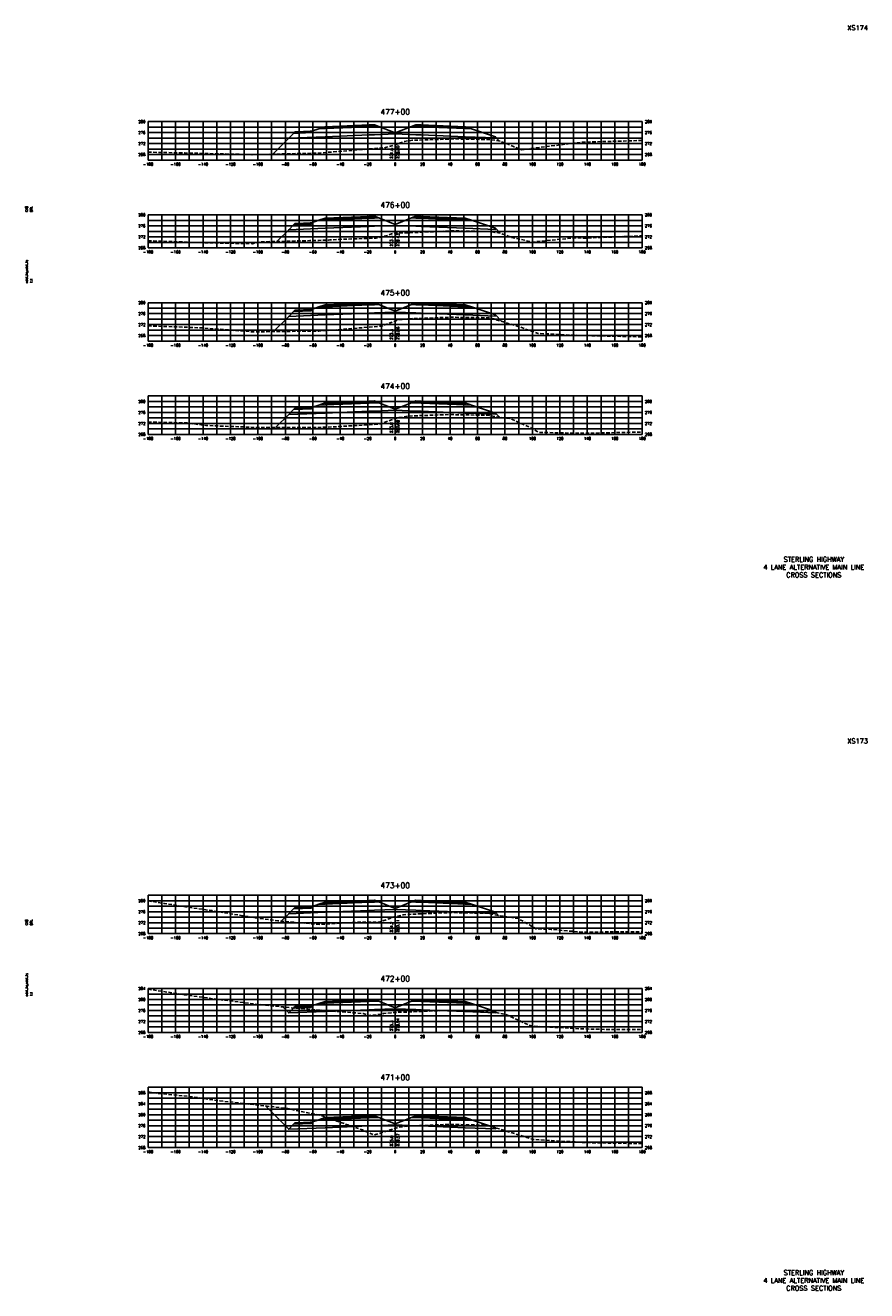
# Model space of a CAD drawing. Extents: x 37 to 9410, y 16 to 8218.
# Tile 105 of 110: x 7337 to 7950, y 6256 to 7178. Entities that reach past the tile are written whole.
import ezdxf
from ezdxf.enums import TextEntityAlignment as Align

# ---------------------------------------------------------------- set-up
doc = ezdxf.new("R2010")
doc.units = 0
doc.header["$LTSCALE"] = 20
doc.header["$MEASUREMENT"] = 0
doc.linetypes.add('HIDDEN_050%', pattern=[0.1875, 0.125, -0.0625])
for name, color, linetype in [('S-AT-TXT175', 6, 'Continuous'), ('S-AT-TXT80', 1, 'Continuous'), ('XDATUM', 3, 'Continuous'), ('XEG', 1, 'HIDDEN_050%'), ('XFG', 2, 'Continuous'), ('XGRID', 251, 'Continuous'), ('XGRIDT', 2, 'Continuous'), ('XREF-BORDER', 7, 'Continuous')]:
    doc.layers.add(name, color=color, linetype=linetype)
doc.styles.add('L100', font='simplex.shx', dxfattribs={"height": 2})
doc.styles.add('L175', font='ROMANSM.shx', dxfattribs={"height": 3.5})
doc.styles.add('L80', font='ROMANSM.shx', dxfattribs={"height": 1.6})

# ---------------------------------------------------------------- blocks, each defined once
blk = doc.blocks.new('03025_00_att1')
at = {"layer": 'S-AT-TXT175', "style": 'L175'}
for tag, p in [('NUM', (32.402, 20.822)), ('LINE1', (30.64, 1.444)), ('LINE2', (30.64, 1.161)), ('LINE3', (30.64, 0.877))]:
    blk.add_attdef(tag, text='', height=0.175, dxfattribs=at).set_placement(p, align=Align.CENTER)
at = {"layer": 'S-AT-TXT80', "style": 'L80'}
for tag, p in [('DESIGNED', (2.094, 14.201)), ('CHECKED', (2.265, 14.201)), ('DRAFTED', (2.436, 14.201)), ('PCTB', (2.094, 11.605)), ('PSCALE', (2.265, 11.605)), ('PVIEW', (2.436, 11.605))]:
    blk.add_attdef(tag, p, '', height=0.08, rotation=90, dxfattribs=at)

msp = doc.modelspace()

# ---------------------------------------------------------------- linework, layer by layer
at = {"layer": 'XDATUM', "flags": 128}
for points in [[(7516.8, 7084.26), (7528.46, 7095.91), (7555.05, 7096.98), (7587.05, 7098.26), (7591.05, 7098.42), (7606.05, 7099.02), (7621.05, 7098.42), (7625.05, 7098.26), (7657.05, 7096.98), (7679.05, 7096.1), (7679.05, 7096.98), (7682.17, 7093.86)], [(7519.92, 7020.63), (7528.46, 7029.17), (7555.05, 7030.23), (7587.05, 7031.51), (7591.05, 7031.67), (7606.05, 7032.27), (7621.05, 7031.67), (7625.05, 7031.51), (7657.05, 7030.23), (7679.05, 7029.35), (7679.05, 7030.24), (7682.56, 7026.73)], [(7517.37, 6954.94), (7528.46, 6966.03), (7555.05, 6967.09), (7587.05, 6968.37), (7591.05, 6968.53), (7606.05, 6969.13), (7621.05, 6968.53), (7625.05, 6968.37), (7657.05, 6967.09), (7679.05, 6966.21), (7679.05, 6967.1), (7683.8, 6962.35)], [(7518.88, 6884.9), (7528.46, 6894.48), (7555.05, 6895.55), (7587.05, 6896.83), (7591.05, 6896.99), (7606.05, 6897.59), (7621.05, 6896.99), (7625.05, 6896.83), (7657.05, 6895.55), (7679.05, 6894.67), (7679.05, 6895.55), (7682.01, 6892.6)], [(7523.02, 6525.1), (7528.46, 6530.54), (7555.05, 6531.6), (7587.05, 6532.88), (7591.05, 6533.04), (7606.05, 6533.64), (7621.05, 6533.04), (7625.05, 6532.88), (7657.05, 6531.6), (7679.05, 6530.72), (7679.05, 6531.61), (7681.33, 6529.33)], [(7524.09, 6462.57), (7528.46, 6458.2), (7555.05, 6459.26), (7587.05, 6460.54), (7591.05, 6460.7), (7606.05, 6461.3), (7621.05, 6460.7), (7625.05, 6460.54), (7657.05, 6459.26), (7679.05, 6458.38), (7679.05, 6459.27), (7679.87, 6458.45)], [(7511.51, 6390.4), (7528.46, 6373.46), (7555.05, 6374.52), (7587.05, 6375.8), (7591.05, 6375.96), (7606.05, 6376.56), (7621.05, 6375.96), (7625.05, 6375.8), (7657.05, 6374.52), (7679.05, 6373.64), (7679.05, 6374.53), (7679.08, 6374.55)]]:
    msp.add_lwpolyline(points, dxfattribs=at)
at = {"layer": 'XEG', "flags": 128}
for points in [[(7426.05, 7085.73), (7452.51, 7085.18), (7453.86, 7085.12), (7500.37, 7083.96), (7501.87, 7083.91), (7548.23, 7084.99), (7549.87, 7085.01), (7553.51, 7085.34), (7598.95, 7089.03), (7605.17, 7090.87), (7606.05, 7091.17), (7612.76, 7093.46), (7615.77, 7094), (7618.61, 7094.45), (7636.03, 7094.94), (7648.98, 7095.41), (7665.93, 7095.13), (7675.88, 7094.85), (7680.16, 7094.16), (7682.58, 7093.8), (7692.79, 7089.72), (7698.25, 7087.51), (7737.19, 7092.44), (7741.89, 7093.01), (7786.05, 7094.23)], [(7426.05, 7021.1), (7448.83, 7020.37), (7454.16, 7020.13), (7459.53, 7019.89), (7502.17, 7019.01), (7504.34, 7019.55), (7508.63, 7020.34), (7543.88, 7021.25), (7550.17, 7021.42), (7557.39, 7021.62), (7558.44, 7021.78), (7564.66, 7022.11), (7592.12, 7023.05), (7601.78, 7025.38), (7603.34, 7026.19), (7605.88, 7026.67), (7606.05, 7026.69), (7606.07, 7026.7), (7616.62, 7027.03), (7628.79, 7027.54), (7647.93, 7028.37), (7662.72, 7028.11), (7675.48, 7027.83), (7678.76, 7027.29), (7682.61, 7026.72), (7690.52, 7023.71), (7700.37, 7021.47), (7705.97, 7020.19), (7737.13, 7023.33), (7742.19, 7023.04), (7783.85, 7024.63), (7786.05, 7024.64)], [(7426.05, 6959.06), (7454.47, 6958.08), (7463.83, 6957.73), (7502.47, 6954.74), (7511.98, 6954.87), (7550.47, 6955.33), (7561.91, 6956.08), (7596.35, 6958.96), (7601.45, 6961.02), (7606.05, 6962.64), (7608.46, 6963.48), (7612.19, 6963.85), (7615.36, 6964.24), (7633.69, 6964.93), (7646.64, 6965.37), (7658.98, 6965.23), (7674.87, 6965.02), (7675.9, 6964.76), (7678.03, 6964.11), (7695.02, 6958.93), (7701.81, 6956.56), (7710.26, 6953.61), (7735.99, 6952.29), (7742.49, 6952.08), (7752.73, 6951.88), (7786.05, 6951.08)], [(7426.05, 6888.98), (7454.77, 6888.3), (7468.14, 6886.51), (7502.77, 6885.13), (7516.29, 6884.89), (7550.78, 6885.03), (7563.41, 6885.6), (7594.23, 6887.45), (7602.71, 6890.31), (7606.05, 6891.52), (7606.96, 6891.85), (7609.57, 6892.34), (7614.95, 6893.26), (7625.76, 6893.73), (7646.32, 6894.43), (7655.98, 6894.25), (7674.25, 6893.91), (7675.77, 6893.56), (7678.07, 6893.05), (7682.66, 6892.52), (7689.63, 6891.57), (7703.58, 6885.49), (7710.55, 6881.45), (7733.86, 6880.94), (7742.79, 6880.76), (7757.04, 6881.08), (7786.05, 6881.72)], [(7426.05, 6539.93), (7437.8, 6538.03), (7455.07, 6535.32), (7472.45, 6532.78), (7503.07, 6527.71), (7520.6, 6525.3), (7551.08, 6522.74), (7580.75, 6524.41), (7593.98, 6524.31), (7602.84, 6527.25), (7606.05, 6528.4), (7606.88, 6528.69), (7611.99, 6529.63), (7614.4, 6530.04), (7623.1, 6530.39), (7646.65, 6531.35), (7654.35, 6531.24), (7673.89, 6530.84), (7676.64, 6530.29), (7677.83, 6529.98), (7682.52, 6529.11), (7695.61, 6527.02), (7704.97, 6521.82), (7708.53, 6519.59), (7719.63, 6519.12), (7743.09, 6517), (7772.81, 6517.4), (7786.05, 6517.45)], [(7426.05, 6475.53), (7428.61, 6475.12), (7455.37, 6470.99), (7476.76, 6468.1), (7503.38, 6464.71), (7524.37, 6462.54), (7542.44, 6460.92), (7551.38, 6460.22), (7582.76, 6457.76), (7586.67, 6456.26), (7597.12, 6457.52), (7597.57, 6457.73), (7603.14, 6458.32), (7605.16, 6458.55), (7605.38, 6458.55), (7606.05, 6458.58), (7613.14, 6458.82), (7629.94, 6459.53), (7645.83, 6460.15), (7651.57, 6460), (7673.11, 6459.66), (7676.9, 6459.1), (7677.92, 6458.84), (7686.81, 6457.04), (7703.33, 6449.45), (7705.92, 6448.55), (7711.19, 6448.32), (7743.4, 6446.52), (7765.65, 6446.11), (7786.05, 6446.05)], [(7426.05, 6400.62), (7430.44, 6399.88), (7455.67, 6397.34), (7478.3, 6394.13), (7503.68, 6391.28), (7526.16, 6388.76), (7551.68, 6383.58), (7582.2, 6372.87), (7590.87, 6369.27), (7604.51, 6373.48), (7605.93, 6373.92), (7606.05, 6373.97), (7607.27, 6374.5), (7607.95, 6374.66), (7612.99, 6375.56), (7616.25, 6375.69), (7645.35, 6376.98), (7647.87, 6376.93), (7672.62, 6376.3), (7676.32, 6375.36), (7676.69, 6375.28), (7679.91, 6374.3), (7705.78, 6366.23), (7706.69, 6365.95), (7706.89, 6365.94), (7743.7, 6363.75), (7765.45, 6363.25), (7786.05, 6362.98)]]:
    msp.add_lwpolyline(points, dxfattribs=at)
at = {"layer": 'XFG', "flags": 128}
for points in [[(7606.05, 7099.76), (7594.1, 7104.54), (7591.05, 7104.42), (7587.05, 7104.26), (7555.05, 7102.98), (7550.48, 7102.79), (7545.05, 7100.98), (7545.05, 7099.98), (7532.01, 7099.46), (7528.46, 7095.91), (7555.05, 7096.98), (7587.05, 7098.26), (7591.05, 7098.42), (7606.05, 7099.02), (7606.05, 7099.76)], [(7591.05, 7104.76), (7587.05, 7104.6), (7555.05, 7103.32), (7555.05, 7104.32), (7550.48, 7102.79), (7555.05, 7102.98), (7587.05, 7104.26), (7591.05, 7104.42), (7594.1, 7104.54), (7591.05, 7105.76), (7591.05, 7104.76)], [(7591.05, 7105.76), (7587.05, 7105.6), (7555.05, 7104.32), (7555.05, 7103.98), (7587.05, 7105.26), (7591.05, 7105.42), (7591.05, 7105.76)], [(7591.05, 7105.42), (7587.05, 7105.26), (7555.05, 7103.98), (7555.05, 7103.32), (7587.05, 7104.6), (7591.05, 7104.76), (7591.05, 7105.42)], [(7606.05, 7099.76), (7618, 7104.54), (7621.05, 7104.42), (7625.05, 7104.26), (7657.05, 7102.98), (7661.62, 7102.79), (7679.05, 7096.98), (7679.05, 7096.1), (7657.05, 7096.98), (7625.05, 7098.26), (7621.05, 7098.42), (7606.05, 7099.02)], [(7621.05, 7105.76), (7618, 7104.54), (7621.05, 7104.42), (7625.05, 7104.26), (7657.05, 7102.98), (7661.62, 7102.79), (7657.05, 7104.32), (7657.05, 7103.32), (7625.05, 7104.6), (7621.05, 7104.76), (7621.05, 7105.76)], [(7621.05, 7105.76), (7621.05, 7105.42), (7625.05, 7105.26), (7657.05, 7103.98), (7657.05, 7104.32), (7625.05, 7105.6), (7621.05, 7105.76)], [(7621.05, 7105.42), (7621.05, 7104.76), (7625.05, 7104.6), (7657.05, 7103.32), (7657.05, 7103.98), (7625.05, 7105.26), (7621.05, 7105.42)], [(7528.46, 7095.91), (7528.46, 7095.91), (7516.8, 7084.26)], [(7545.05, 7100.98), (7544.05, 7100.94), (7544.05, 7100.6), (7534.05, 7100.2), (7534.05, 7100.54), (7533.05, 7100.5), (7532.01, 7099.46), (7545.05, 7099.98), (7545.05, 7100.98)], [(7544.05, 7100.94), (7534.05, 7100.54), (7534.05, 7100.2), (7544.05, 7100.6), (7544.05, 7100.94)], [(7679.05, 7096.98), (7679.05, 7096.98), (7682.17, 7093.86)], [(7591.05, 7038.01), (7587.05, 7037.85), (7555.05, 7036.57), (7555.05, 7037.57), (7550.48, 7036.05), (7555.05, 7036.23), (7587.05, 7037.51), (7591.05, 7037.67), (7594.1, 7037.79), (7591.05, 7039.01), (7591.05, 7038.01)], [(7591.05, 7039.01), (7587.05, 7038.85), (7555.05, 7037.57), (7555.05, 7037.23), (7587.05, 7038.51), (7591.05, 7038.67), (7591.05, 7039.01)], [(7621.05, 7039.01), (7618, 7037.79), (7621.05, 7037.67), (7625.05, 7037.51), (7657.05, 7036.23), (7661.62, 7036.05), (7657.05, 7037.57), (7657.05, 7036.57), (7625.05, 7037.85), (7621.05, 7038.01), (7621.05, 7039.01)], [(7621.05, 7039.01), (7621.05, 7038.67), (7625.05, 7038.51), (7657.05, 7037.23), (7657.05, 7037.57), (7625.05, 7038.85), (7621.05, 7039.01)], [(7606.05, 7033.01), (7594.1, 7037.79), (7591.05, 7037.67), (7587.05, 7037.51), (7555.05, 7036.23), (7550.48, 7036.05), (7545.05, 7034.24), (7545.05, 7033.24), (7532.01, 7032.72), (7528.46, 7029.17), (7555.05, 7030.23), (7587.05, 7031.51), (7591.05, 7031.67), (7606.05, 7032.27), (7606.05, 7033.01)], [(7545.05, 7034.24), (7544.05, 7034.2), (7544.05, 7033.86), (7534.05, 7033.46), (7534.05, 7033.8), (7533.05, 7033.76), (7532.01, 7032.72), (7545.05, 7033.24), (7545.05, 7034.24)], [(7544.05, 7034.2), (7534.05, 7033.8), (7534.05, 7033.46), (7544.05, 7033.86), (7544.05, 7034.2)], [(7591.05, 7038.67), (7587.05, 7038.51), (7555.05, 7037.23), (7555.05, 7036.57), (7587.05, 7037.85), (7591.05, 7038.01), (7591.05, 7038.67)], [(7606.05, 7033.01), (7618, 7037.79), (7621.05, 7037.67), (7625.05, 7037.51), (7657.05, 7036.23), (7661.62, 7036.05), (7679.05, 7030.24), (7679.05, 7029.35), (7657.05, 7030.23), (7625.05, 7031.51), (7621.05, 7031.67), (7606.05, 7032.27)], [(7621.05, 7038.67), (7621.05, 7038.01), (7625.05, 7037.85), (7657.05, 7036.57), (7657.05, 7037.23), (7625.05, 7038.51), (7621.05, 7038.67)], [(7679.05, 7030.24), (7679.05, 7030.24), (7682.56, 7026.73)], [(7528.46, 7029.17), (7528.46, 7029.17), (7519.92, 7020.63)], [(7606.05, 6969.87), (7594.1, 6974.65), (7591.05, 6974.53), (7587.05, 6974.37), (7555.05, 6973.09), (7550.48, 6972.91), (7545.05, 6971.1), (7545.05, 6970.1), (7532.01, 6969.58), (7528.46, 6966.03), (7555.05, 6967.09), (7587.05, 6968.37), (7591.05, 6968.53), (7606.05, 6969.13), (7606.05, 6969.87)], [(7591.05, 6974.87), (7587.05, 6974.71), (7555.05, 6973.43), (7555.05, 6974.43), (7550.48, 6972.91), (7555.05, 6973.09), (7587.05, 6974.37), (7591.05, 6974.53), (7594.1, 6974.65), (7591.05, 6975.87), (7591.05, 6974.87)], [(7591.05, 6975.87), (7587.05, 6975.71), (7555.05, 6974.43), (7555.05, 6974.09), (7587.05, 6975.37), (7591.05, 6975.53), (7591.05, 6975.87)], [(7591.05, 6975.53), (7587.05, 6975.37), (7555.05, 6974.09), (7555.05, 6973.43), (7587.05, 6974.71), (7591.05, 6974.87), (7591.05, 6975.53)], [(7606.05, 6969.87), (7618, 6974.65), (7621.05, 6974.53), (7625.05, 6974.37), (7657.05, 6973.09), (7661.62, 6972.91), (7679.05, 6967.1), (7679.05, 6966.21), (7657.05, 6967.09), (7625.05, 6968.37), (7621.05, 6968.53), (7606.05, 6969.13)], [(7621.05, 6975.87), (7618, 6974.65), (7621.05, 6974.53), (7625.05, 6974.37), (7657.05, 6973.09), (7661.62, 6972.91), (7657.05, 6974.43), (7657.05, 6973.43), (7625.05, 6974.71), (7621.05, 6974.87), (7621.05, 6975.87)], [(7621.05, 6975.87), (7621.05, 6975.53), (7625.05, 6975.37), (7657.05, 6974.09), (7657.05, 6974.43), (7625.05, 6975.71), (7621.05, 6975.87)], [(7621.05, 6975.53), (7621.05, 6974.87), (7625.05, 6974.71), (7657.05, 6973.43), (7657.05, 6974.09), (7625.05, 6975.37), (7621.05, 6975.53)], [(7528.46, 6966.03), (7528.46, 6966.03), (7517.37, 6954.94)], [(7545.05, 6971.1), (7544.05, 6971.06), (7544.05, 6970.72), (7534.05, 6970.32), (7534.05, 6970.66), (7533.05, 6970.62), (7532.01, 6969.58), (7545.05, 6970.1), (7545.05, 6971.1)], [(7544.05, 6971.06), (7534.05, 6970.66), (7534.05, 6970.32), (7544.05, 6970.72), (7544.05, 6971.06)], [(7679.05, 6967.1), (7679.05, 6967.1), (7683.8, 6962.35)], [(7606.05, 6898.33), (7594.1, 6903.11), (7591.05, 6902.99), (7587.05, 6902.83), (7555.05, 6901.55), (7550.48, 6901.36), (7545.05, 6899.55), (7545.05, 6898.55), (7532.01, 6898.03), (7528.46, 6894.48), (7555.05, 6895.55), (7587.05, 6896.83), (7591.05, 6896.99), (7606.05, 6897.59), (7606.05, 6898.33)], [(7591.05, 6903.33), (7587.05, 6903.17), (7555.05, 6901.89), (7555.05, 6902.89), (7550.48, 6901.36), (7555.05, 6901.55), (7587.05, 6902.83), (7591.05, 6902.99), (7594.1, 6903.11), (7591.05, 6904.33), (7591.05, 6903.33)], [(7591.05, 6904.33), (7587.05, 6904.17), (7555.05, 6902.89), (7555.05, 6902.55), (7587.05, 6903.83), (7591.05, 6903.99), (7591.05, 6904.33)], [(7591.05, 6903.99), (7587.05, 6903.83), (7555.05, 6902.55), (7555.05, 6901.89), (7587.05, 6903.17), (7591.05, 6903.33), (7591.05, 6903.99)], [(7606.05, 6898.33), (7618, 6903.11), (7621.05, 6902.99), (7625.05, 6902.83), (7657.05, 6901.55), (7661.62, 6901.36), (7679.05, 6895.55), (7679.05, 6894.67), (7657.05, 6895.55), (7625.05, 6896.83), (7621.05, 6896.99), (7606.05, 6897.59)], [(7621.05, 6904.33), (7618, 6903.11), (7621.05, 6902.99), (7625.05, 6902.83), (7657.05, 6901.55), (7661.62, 6901.36), (7657.05, 6902.89), (7657.05, 6901.89), (7625.05, 6903.17), (7621.05, 6903.33), (7621.05, 6904.33)], [(7621.05, 6904.33), (7621.05, 6903.99), (7625.05, 6903.83), (7657.05, 6902.55), (7657.05, 6902.89), (7625.05, 6904.17), (7621.05, 6904.33)], [(7621.05, 6903.99), (7621.05, 6903.33), (7625.05, 6903.17), (7657.05, 6901.89), (7657.05, 6902.55), (7625.05, 6903.83), (7621.05, 6903.99)], [(7528.46, 6894.48), (7528.46, 6894.48), (7518.88, 6884.9)], [(7545.05, 6899.55), (7544.05, 6899.51), (7544.05, 6899.17), (7534.05, 6898.77), (7534.05, 6899.11), (7533.05, 6899.07), (7532.01, 6898.03), (7545.05, 6898.55), (7545.05, 6899.55)], [(7544.05, 6899.51), (7534.05, 6899.11), (7534.05, 6898.77), (7544.05, 6899.17), (7544.05, 6899.51)], [(7679.05, 6895.55), (7679.05, 6895.55), (7682.01, 6892.6)], [(7606.05, 6534.38), (7594.1, 6539.17), (7591.05, 6539.04), (7587.05, 6538.88), (7555.05, 6537.6), (7550.48, 6537.42), (7545.05, 6535.61), (7545.05, 6534.61), (7532.01, 6534.09), (7528.46, 6530.54), (7555.05, 6531.6), (7587.05, 6532.88), (7591.05, 6533.04), (7606.05, 6533.64), (7606.05, 6534.38)], [(7545.05, 6535.61), (7544.05, 6535.57), (7544.05, 6535.23), (7534.05, 6534.83), (7534.05, 6535.17), (7533.05, 6535.13), (7532.01, 6534.09), (7545.05, 6534.61), (7545.05, 6535.61)], [(7544.05, 6535.57), (7534.05, 6535.17), (7534.05, 6534.83), (7544.05, 6535.23), (7544.05, 6535.57)], [(7591.05, 6539.38), (7587.05, 6539.22), (7555.05, 6537.94), (7555.05, 6538.94), (7550.48, 6537.42), (7555.05, 6537.6), (7587.05, 6538.88), (7591.05, 6539.04), (7594.1, 6539.17), (7591.05, 6540.38), (7591.05, 6539.38)], [(7591.05, 6540.38), (7587.05, 6540.22), (7555.05, 6538.94), (7555.05, 6538.6), (7587.05, 6539.88), (7591.05, 6540.04), (7591.05, 6540.38)], [(7591.05, 6540.04), (7587.05, 6539.88), (7555.05, 6538.6), (7555.05, 6537.94), (7587.05, 6539.22), (7591.05, 6539.38), (7591.05, 6540.04)], [(7606.05, 6534.38), (7618, 6539.17), (7621.05, 6539.04), (7625.05, 6538.88), (7657.05, 6537.6), (7661.62, 6537.42), (7679.05, 6531.61), (7679.05, 6530.72), (7657.05, 6531.6), (7625.05, 6532.88), (7621.05, 6533.04), (7606.05, 6533.64)], [(7621.05, 6540.38), (7618, 6539.17), (7621.05, 6539.04), (7625.05, 6538.88), (7657.05, 6537.6), (7661.62, 6537.42), (7657.05, 6538.94), (7657.05, 6537.94), (7625.05, 6539.22), (7621.05, 6539.38), (7621.05, 6540.38)], [(7621.05, 6540.38), (7621.05, 6540.04), (7625.05, 6539.88), (7657.05, 6538.6), (7657.05, 6538.94), (7625.05, 6540.22), (7621.05, 6540.38)], [(7621.05, 6540.04), (7621.05, 6539.38), (7625.05, 6539.22), (7657.05, 6537.94), (7657.05, 6538.6), (7625.05, 6539.88), (7621.05, 6540.04)], [(7679.05, 6531.61), (7679.05, 6531.61), (7681.33, 6529.33)], [(7528.46, 6530.54), (7528.46, 6530.54), (7523.02, 6525.1)], [(7591.05, 6467.04), (7587.05, 6466.88), (7555.05, 6465.6), (7555.05, 6466.6), (7550.48, 6465.08), (7555.05, 6465.26), (7587.05, 6466.54), (7591.05, 6466.7), (7594.1, 6466.82), (7591.05, 6468.04), (7591.05, 6467.04)], [(7591.05, 6468.04), (7587.05, 6467.88), (7555.05, 6466.6), (7555.05, 6466.26), (7587.05, 6467.54), (7591.05, 6467.7), (7591.05, 6468.04)], [(7591.05, 6467.7), (7587.05, 6467.54), (7555.05, 6466.26), (7555.05, 6465.6), (7587.05, 6466.88), (7591.05, 6467.04), (7591.05, 6467.7)], [(7621.05, 6468.04), (7618, 6466.82), (7621.05, 6466.7), (7625.05, 6466.54), (7657.05, 6465.26), (7661.62, 6465.08), (7657.05, 6466.6), (7657.05, 6465.6), (7625.05, 6466.88), (7621.05, 6467.04), (7621.05, 6468.04)], [(7621.05, 6468.04), (7621.05, 6467.7), (7625.05, 6467.54), (7657.05, 6466.26), (7657.05, 6466.6), (7625.05, 6467.88), (7621.05, 6468.04)], [(7621.05, 6467.7), (7621.05, 6467.04), (7625.05, 6466.88), (7657.05, 6465.6), (7657.05, 6466.26), (7625.05, 6467.54), (7621.05, 6467.7)], [(7528.46, 6458.2), (7528.46, 6458.2), (7524.09, 6462.57)], [(7606.05, 6462.04), (7594.1, 6466.82), (7591.05, 6466.7), (7587.05, 6466.54), (7555.05, 6465.26), (7550.48, 6465.08), (7545.05, 6463.27), (7545.05, 6462.27), (7532.01, 6461.75), (7528.46, 6458.2), (7555.05, 6459.26), (7587.05, 6460.54), (7591.05, 6460.7), (7606.05, 6461.3), (7606.05, 6462.04)], [(7545.05, 6463.27), (7544.05, 6463.23), (7544.05, 6462.89), (7534.05, 6462.49), (7534.05, 6462.83), (7533.05, 6462.79), (7532.01, 6461.75), (7545.05, 6462.27), (7545.05, 6463.27)], [(7544.05, 6463.23), (7534.05, 6462.83), (7534.05, 6462.49), (7544.05, 6462.89), (7544.05, 6463.23)], [(7606.05, 6462.04), (7618, 6466.82), (7621.05, 6466.7), (7625.05, 6466.54), (7657.05, 6465.26), (7661.62, 6465.08), (7679.05, 6459.27), (7679.05, 6458.38), (7657.05, 6459.26), (7625.05, 6460.54), (7621.05, 6460.7), (7606.05, 6461.3)], [(7679.05, 6459.27), (7679.05, 6459.27), (7679.87, 6458.45)], [(7528.46, 6373.46), (7528.46, 6373.46), (7511.51, 6390.4)], [(7606.05, 6377.3), (7594.1, 6382.08), (7591.05, 6381.96), (7587.05, 6381.8), (7555.05, 6380.52), (7550.48, 6380.34), (7545.05, 6378.53), (7545.05, 6377.53), (7532.01, 6377), (7528.46, 6373.46), (7555.05, 6374.52), (7587.05, 6375.8), (7591.05, 6375.96), (7606.05, 6376.56), (7606.05, 6377.3)], [(7545.05, 6378.53), (7544.05, 6378.49), (7544.05, 6378.15), (7534.05, 6377.75), (7534.05, 6378.09), (7533.05, 6378.05), (7532.01, 6377), (7545.05, 6377.53), (7545.05, 6378.53)], [(7544.05, 6378.49), (7534.05, 6378.09), (7534.05, 6377.75), (7544.05, 6378.15), (7544.05, 6378.49)], [(7591.05, 6382.3), (7587.05, 6382.14), (7555.05, 6380.86), (7555.05, 6381.86), (7550.48, 6380.34), (7555.05, 6380.52), (7587.05, 6381.8), (7591.05, 6381.96), (7594.1, 6382.08), (7591.05, 6383.3), (7591.05, 6382.3)], [(7591.05, 6383.3), (7587.05, 6383.14), (7555.05, 6381.86), (7555.05, 6381.52), (7587.05, 6382.8), (7591.05, 6382.96), (7591.05, 6383.3)], [(7591.05, 6382.96), (7587.05, 6382.8), (7555.05, 6381.52), (7555.05, 6380.86), (7587.05, 6382.14), (7591.05, 6382.3), (7591.05, 6382.96)], [(7606.05, 6377.3), (7618, 6382.08), (7621.05, 6381.96), (7625.05, 6381.8), (7657.05, 6380.52), (7661.62, 6380.34), (7679.05, 6374.53), (7679.05, 6373.64), (7657.05, 6374.52), (7625.05, 6375.8), (7621.05, 6375.96), (7606.05, 6376.56)], [(7621.05, 6383.3), (7618, 6382.08), (7621.05, 6381.96), (7625.05, 6381.8), (7657.05, 6380.52), (7661.62, 6380.34), (7657.05, 6381.86), (7657.05, 6380.86), (7625.05, 6382.14), (7621.05, 6382.3), (7621.05, 6383.3)], [(7621.05, 6383.3), (7621.05, 6382.96), (7625.05, 6382.8), (7657.05, 6381.52), (7657.05, 6381.86), (7625.05, 6383.14), (7621.05, 6383.3)], [(7621.05, 6382.96), (7621.05, 6382.3), (7625.05, 6382.14), (7657.05, 6380.86), (7657.05, 6381.52), (7625.05, 6382.8), (7621.05, 6382.96)], [(7679.05, 6374.53), (7679.05, 6374.53), (7679.08, 6374.55)]]:
    msp.add_lwpolyline(points, dxfattribs=at)
at = {"layer": 'XGRID'}
for p, q in [((7426.05, 7080), (7426.05, 7108)), ((7426.05, 7108), (7786.05, 7108)), ((7426.05, 7104), (7786.05, 7104)), ((7436.05, 7080), (7436.05, 7108)), ((7446.05, 7080), (7446.05, 7108)), ((7456.05, 7080), (7456.05, 7108)), ((7466.05, 7080), (7466.05, 7108)), ((7476.05, 7080), (7476.05, 7108)), ((7486.05, 7080), (7486.05, 7108)), ((7496.05, 7080), (7496.05, 7108)), ((7506.05, 7080), (7506.05, 7108)), ((7516.05, 7080), (7516.05, 7108)), ((7526.05, 7080), (7526.05, 7108)), ((7536.05, 7080), (7536.05, 7108)), ((7546.05, 7080), (7546.05, 7108)), ((7556.05, 7080), (7556.05, 7108)), ((7566.05, 7080), (7566.05, 7108)), ((7576.05, 7080), (7576.05, 7108)), ((7586.05, 7080), (7586.05, 7108)), ((7596.05, 7080), (7596.05, 7108)), ((7606.05, 7080), (7606.05, 7108)), ((7616.05, 7080), (7616.05, 7108)), ((7626.05, 7080), (7626.05, 7108)), ((7636.05, 7080), (7636.05, 7108)), ((7646.05, 7080), (7646.05, 7108)), ((7656.05, 7080), (7656.05, 7108)), ((7666.05, 7080), (7666.05, 7108)), ((7676.05, 7080), (7676.05, 7108)), ((7686.05, 7080), (7686.05, 7108)), ((7696.05, 7080), (7696.05, 7108)), ((7706.05, 7080), (7706.05, 7108)), ((7716.05, 7080), (7716.05, 7108)), ((7726.05, 7080), (7726.05, 7108)), ((7736.05, 7080), (7736.05, 7108)), ((7746.05, 7080), (7746.05, 7108)), ((7756.05, 7080), (7756.05, 7108)), ((7766.05, 7080), (7766.05, 7108)), ((7776.05, 7080), (7776.05, 7108)), ((7786.05, 7080), (7786.05, 7108)), ((7426.05, 7100), (7786.05, 7100)), ((7426.05, 7096), (7786.05, 7096)), ((7426.05, 7092), (7786.05, 7092)), ((7426.05, 7088), (7786.05, 7088)), ((7426.05, 7084), (7786.05, 7084)), ((7426.05, 7080), (7786.05, 7080)), ((7426.05, 7016), (7426.05, 7040)), ((7426.05, 7040), (7786.05, 7040)), ((7436.05, 7016), (7436.05, 7040)), ((7446.05, 7016), (7446.05, 7040)), ((7456.05, 7016), (7456.05, 7040)), ((7466.05, 7016), (7466.05, 7040)), ((7476.05, 7016), (7476.05, 7040)), ((7486.05, 7016), (7486.05, 7040)), ((7496.05, 7016), (7496.05, 7040)), ((7506.05, 7016), (7506.05, 7040)), ((7516.05, 7016), (7516.05, 7040)), ((7526.05, 7016), (7526.05, 7040)), ((7536.05, 7016), (7536.05, 7040)), ((7546.05, 7016), (7546.05, 7040)), ((7556.05, 7016), (7556.05, 7040)), ((7566.05, 7016), (7566.05, 7040)), ((7576.05, 7016), (7576.05, 7040)), ((7586.05, 7016), (7586.05, 7040)), ((7596.05, 7016), (7596.05, 7040)), ((7606.05, 7016), (7606.05, 7040)), ((7616.05, 7016), (7616.05, 7040)), ((7626.05, 7016), (7626.05, 7040)), ((7636.05, 7016), (7636.05, 7040)), ((7646.05, 7016), (7646.05, 7040)), ((7656.05, 7016), (7656.05, 7040)), ((7666.05, 7016), (7666.05, 7040)), ((7676.05, 7016), (7676.05, 7040)), ((7686.05, 7016), (7686.05, 7040)), ((7696.05, 7016), (7696.05, 7040)), ((7706.05, 7016), (7706.05, 7040)), ((7716.05, 7016), (7716.05, 7040)), ((7726.05, 7016), (7726.05, 7040)), ((7736.05, 7016), (7736.05, 7040)), ((7746.05, 7016), (7746.05, 7040)), ((7756.05, 7016), (7756.05, 7040)), ((7766.05, 7016), (7766.05, 7040)), ((7776.05, 7016), (7776.05, 7040)), ((7786.05, 7016), (7786.05, 7040)), ((7426.05, 7036), (7786.05, 7036)), ((7426.05, 7032), (7786.05, 7032)), ((7426.05, 7028), (7786.05, 7028)), ((7426.05, 7024), (7786.05, 7024)), ((7426.05, 7020), (7786.05, 7020)), ((7426.05, 7016), (7786.05, 7016)), ((7426.05, 6948), (7426.05, 6976)), ((7426.05, 6976), (7786.05, 6976)), ((7436.05, 6948), (7436.05, 6976)), ((7446.05, 6948), (7446.05, 6976)), ((7456.05, 6948), (7456.05, 6976)), ((7466.05, 6948), (7466.05, 6976)), ((7476.05, 6948), (7476.05, 6976)), ((7486.05, 6948), (7486.05, 6976)), ((7496.05, 6948), (7496.05, 6976)), ((7506.05, 6948), (7506.05, 6976)), ((7516.05, 6948), (7516.05, 6976)), ((7526.05, 6948), (7526.05, 6976)), ((7536.05, 6948), (7536.05, 6976)), ((7546.05, 6948), (7546.05, 6976)), ((7556.05, 6948), (7556.05, 6976)), ((7566.05, 6948), (7566.05, 6976)), ((7576.05, 6948), (7576.05, 6976)), ((7586.05, 6948), (7586.05, 6976)), ((7596.05, 6948), (7596.05, 6976)), ((7606.05, 6948), (7606.05, 6976)), ((7616.05, 6948), (7616.05, 6976)), ((7626.05, 6948), (7626.05, 6976)), ((7636.05, 6948), (7636.05, 6976)), ((7646.05, 6948), (7646.05, 6976)), ((7656.05, 6948), (7656.05, 6976)), ((7666.05, 6948), (7666.05, 6976)), ((7676.05, 6948), (7676.05, 6976)), ((7686.05, 6948), (7686.05, 6976)), ((7696.05, 6948), (7696.05, 6976)), ((7706.05, 6948), (7706.05, 6976)), ((7716.05, 6948), (7716.05, 6976)), ((7726.05, 6948), (7726.05, 6976)), ((7736.05, 6948), (7736.05, 6976)), ((7746.05, 6948), (7746.05, 6976)), ((7756.05, 6948), (7756.05, 6976)), ((7766.05, 6948), (7766.05, 6976)), ((7776.05, 6948), (7776.05, 6976)), ((7786.05, 6948), (7786.05, 6976)), ((7426.05, 6972), (7786.05, 6972)), ((7426.05, 6968), (7786.05, 6968)), ((7426.05, 6964), (7786.05, 6964)), ((7426.05, 6960), (7786.05, 6960)), ((7426.05, 6956), (7786.05, 6956)), ((7426.05, 6952), (7786.05, 6952)), ((7426.05, 6948), (7786.05, 6948)), ((7426.05, 6880), (7426.05, 6908)), ((7426.05, 6908), (7786.05, 6908)), ((7426.05, 6904), (7786.05, 6904)), ((7436.05, 6880), (7436.05, 6908)), ((7446.05, 6880), (7446.05, 6908)), ((7456.05, 6880), (7456.05, 6908)), ((7466.05, 6880), (7466.05, 6908)), ((7476.05, 6880), (7476.05, 6908)), ((7486.05, 6880), (7486.05, 6908)), ((7496.05, 6880), (7496.05, 6908)), ((7506.05, 6880), (7506.05, 6908)), ((7516.05, 6880), (7516.05, 6908)), ((7526.05, 6880), (7526.05, 6908)), ((7536.05, 6880), (7536.05, 6908)), ((7546.05, 6880), (7546.05, 6908)), ((7556.05, 6880), (7556.05, 6908)), ((7566.05, 6880), (7566.05, 6908)), ((7576.05, 6880), (7576.05, 6908)), ((7586.05, 6880), (7586.05, 6908)), ((7596.05, 6880), (7596.05, 6908)), ((7606.05, 6880), (7606.05, 6908)), ((7616.05, 6880), (7616.05, 6908)), ((7626.05, 6880), (7626.05, 6908)), ((7636.05, 6880), (7636.05, 6908)), ((7646.05, 6880), (7646.05, 6908)), ((7656.05, 6880), (7656.05, 6908)), ((7666.05, 6880), (7666.05, 6908)), ((7676.05, 6880), (7676.05, 6908)), ((7686.05, 6880), (7686.05, 6908)), ((7696.05, 6880), (7696.05, 6908)), ((7706.05, 6880), (7706.05, 6908)), ((7716.05, 6880), (7716.05, 6908)), ((7726.05, 6880), (7726.05, 6908)), ((7736.05, 6880), (7736.05, 6908)), ((7746.05, 6880), (7746.05, 6908)), ((7756.05, 6880), (7756.05, 6908)), ((7766.05, 6880), (7766.05, 6908)), ((7776.05, 6880), (7776.05, 6908)), ((7786.05, 6880), (7786.05, 6908)), ((7426.05, 6900), (7786.05, 6900)), ((7426.05, 6896), (7786.05, 6896)), ((7426.05, 6892), (7786.05, 6892)), ((7426.05, 6888), (7786.05, 6888)), ((7426.05, 6884), (7786.05, 6884)), ((7426.05, 6880), (7786.05, 6880)), ((7426.05, 6516), (7426.05, 6544)), ((7426.05, 6544), (7786.05, 6544)), ((7436.05, 6516), (7436.05, 6544)), ((7446.05, 6516), (7446.05, 6544)), ((7456.05, 6516), (7456.05, 6544)), ((7466.05, 6516), (7466.05, 6544)), ((7476.05, 6516), (7476.05, 6544)), ((7486.05, 6516), (7486.05, 6544)), ((7496.05, 6516), (7496.05, 6544)), ((7506.05, 6516), (7506.05, 6544)), ((7516.05, 6516), (7516.05, 6544)), ((7526.05, 6516), (7526.05, 6544)), ((7536.05, 6516), (7536.05, 6544)), ((7546.05, 6516), (7546.05, 6544)), ((7556.05, 6516), (7556.05, 6544)), ((7566.05, 6516), (7566.05, 6544)), ((7576.05, 6516), (7576.05, 6544)), ((7586.05, 6516), (7586.05, 6544)), ((7596.05, 6516), (7596.05, 6544)), ((7606.05, 6516), (7606.05, 6544)), ((7616.05, 6516), (7616.05, 6544)), ((7626.05, 6516), (7626.05, 6544)), ((7636.05, 6516), (7636.05, 6544)), ((7646.05, 6516), (7646.05, 6544)), ((7656.05, 6516), (7656.05, 6544)), ((7666.05, 6516), (7666.05, 6544)), ((7676.05, 6516), (7676.05, 6544)), ((7686.05, 6516), (7686.05, 6544)), ((7696.05, 6516), (7696.05, 6544)), ((7706.05, 6516), (7706.05, 6544)), ((7716.05, 6516), (7716.05, 6544)), ((7726.05, 6516), (7726.05, 6544)), ((7736.05, 6516), (7736.05, 6544)), ((7746.05, 6516), (7746.05, 6544)), ((7756.05, 6516), (7756.05, 6544)), ((7766.05, 6516), (7766.05, 6544)), ((7776.05, 6516), (7776.05, 6544)), ((7786.05, 6516), (7786.05, 6544)), ((7426.05, 6540), (7786.05, 6540)), ((7426.05, 6536), (7786.05, 6536)), ((7426.05, 6532), (7786.05, 6532)), ((7426.05, 6528), (7786.05, 6528)), ((7426.05, 6524), (7786.05, 6524)), ((7426.05, 6520), (7786.05, 6520)), ((7426.05, 6516), (7786.05, 6516)), ((7426.05, 6444), (7426.05, 6476)), ((7426.05, 6476), (7786.05, 6476)), ((7426.05, 6472), (7786.05, 6472)), ((7426.05, 6468), (7786.05, 6468)), ((7436.05, 6444), (7436.05, 6476)), ((7446.05, 6444), (7446.05, 6476)), ((7456.05, 6444), (7456.05, 6476)), ((7466.05, 6444), (7466.05, 6476)), ((7476.05, 6444), (7476.05, 6476)), ((7486.05, 6444), (7486.05, 6476)), ((7496.05, 6444), (7496.05, 6476)), ((7506.05, 6444), (7506.05, 6476)), ((7516.05, 6444), (7516.05, 6476)), ((7526.05, 6444), (7526.05, 6476)), ((7536.05, 6444), (7536.05, 6476)), ((7546.05, 6444), (7546.05, 6476)), ((7556.05, 6444), (7556.05, 6476)), ((7566.05, 6444), (7566.05, 6476)), ((7576.05, 6444), (7576.05, 6476)), ((7586.05, 6444), (7586.05, 6476)), ((7596.05, 6444), (7596.05, 6476)), ((7606.05, 6444), (7606.05, 6476)), ((7616.05, 6444), (7616.05, 6476)), ((7626.05, 6444), (7626.05, 6476)), ((7636.05, 6444), (7636.05, 6476)), ((7646.05, 6444), (7646.05, 6476)), ((7656.05, 6444), (7656.05, 6476)), ((7666.05, 6444), (7666.05, 6476)), ((7676.05, 6444), (7676.05, 6476)), ((7686.05, 6444), (7686.05, 6476)), ((7696.05, 6444), (7696.05, 6476)), ((7706.05, 6444), (7706.05, 6476)), ((7716.05, 6444), (7716.05, 6476)), ((7726.05, 6444), (7726.05, 6476)), ((7736.05, 6444), (7736.05, 6476)), ((7746.05, 6444), (7746.05, 6476)), ((7756.05, 6444), (7756.05, 6476)), ((7766.05, 6444), (7766.05, 6476)), ((7776.05, 6444), (7776.05, 6476)), ((7786.05, 6444), (7786.05, 6476)), ((7426.05, 6464), (7786.05, 6464)), ((7426.05, 6460), (7786.05, 6460)), ((7426.05, 6456), (7786.05, 6456)), ((7426.05, 6452), (7786.05, 6452)), ((7426.05, 6448), (7786.05, 6448)), ((7426.05, 6444), (7786.05, 6444)), ((7426.05, 6360), (7426.05, 6404)), ((7426.05, 6404), (7786.05, 6404)), ((7436.05, 6360), (7436.05, 6404)), ((7446.05, 6360), (7446.05, 6404)), ((7456.05, 6360), (7456.05, 6404)), ((7466.05, 6360), (7466.05, 6404)), ((7476.05, 6360), (7476.05, 6404)), ((7486.05, 6360), (7486.05, 6404)), ((7496.05, 6360), (7496.05, 6404)), ((7506.05, 6360), (7506.05, 6404)), ((7516.05, 6360), (7516.05, 6404)), ((7526.05, 6360), (7526.05, 6404)), ((7536.05, 6360), (7536.05, 6404)), ((7546.05, 6360), (7546.05, 6404)), ((7556.05, 6360), (7556.05, 6404)), ((7566.05, 6360), (7566.05, 6404)), ((7576.05, 6360), (7576.05, 6404)), ((7586.05, 6360), (7586.05, 6404)), ((7596.05, 6360), (7596.05, 6404)), ((7606.05, 6360), (7606.05, 6404)), ((7616.05, 6360), (7616.05, 6404)), ((7626.05, 6360), (7626.05, 6404)), ((7636.05, 6360), (7636.05, 6404)), ((7646.05, 6360), (7646.05, 6404)), ((7656.05, 6360), (7656.05, 6404)), ((7666.05, 6360), (7666.05, 6404)), ((7676.05, 6360), (7676.05, 6404)), ((7686.05, 6360), (7686.05, 6404)), ((7696.05, 6360), (7696.05, 6404)), ((7706.05, 6360), (7706.05, 6404)), ((7716.05, 6360), (7716.05, 6404)), ((7726.05, 6360), (7726.05, 6404)), ((7736.05, 6360), (7736.05, 6404)), ((7746.05, 6360), (7746.05, 6404)), ((7756.05, 6360), (7756.05, 6404)), ((7766.05, 6360), (7766.05, 6404)), ((7776.05, 6360), (7776.05, 6404)), ((7786.05, 6360), (7786.05, 6404)), ((7426.05, 6400), (7786.05, 6400)), ((7426.05, 6396), (7786.05, 6396)), ((7426.05, 6392), (7786.05, 6392)), ((7426.05, 6388), (7786.05, 6388)), ((7426.05, 6384), (7786.05, 6384)), ((7426.05, 6380), (7786.05, 6380)), ((7426.05, 6376), (7786.05, 6376)), ((7426.05, 6372), (7786.05, 6372)), ((7426.05, 6368), (7786.05, 6368)), ((7426.05, 6364), (7786.05, 6364)), ((7426.05, 6360), (7786.05, 6360))]:
    msp.add_line(p, q, dxfattribs=at)

# ---------------------------------------------------------------- block references
at = {"layer": 'XREF-BORDER'}
ref = msp.add_blockref('03025_00_att1', (7296.45, 6758.23), dxfattribs=dict(at, xscale=20, yscale=20, zscale=20))
ref.add_attrib('LINE1', 'STERLING HIGHWAY', dxfattribs={"layer": 'S-AT-TXT175', "height": 3.5, "style": 'L175'}).set_placement((7911.07, 6787.1), align=Align.CENTER)
ref.add_attrib('LINE2', '4 LANE ALTERNATIVE MAIN LINE', dxfattribs={"layer": 'S-AT-TXT175', "height": 3.5, "style": 'L175'}).set_placement((7911.07, 6781.44), align=Align.CENTER)
ref.add_attrib('LINE3', 'CROSS SECTIONS', dxfattribs={"layer": 'S-AT-TXT175', "height": 3.5, "style": 'L175'}).set_placement((7911.07, 6775.77), align=Align.CENTER)
ref.add_attrib('NUM', 'XS174', dxfattribs={"layer": 'S-AT-TXT175', "height": 3.5, "style": 'L175'}).set_placement((7943, 7174.66), align=Align.CENTER)
ref.add_attrib('DESIGNED', 'CAB', (7338.34, 7042.25), dxfattribs={"layer": 'S-AT-TXT80', "height": 1.6, "rotation": 90, "style": 'L80'})
ref.add_attrib('CHECKED', 'DRL', (7341.75, 7042.25), dxfattribs={"layer": 'S-AT-TXT80', "height": 1.6, "rotation": 90, "style": 'L80'})
ref.add_attrib('PCTB', 'adot_hs,adot_fs', (7338.34, 6990.32), dxfattribs={"layer": 'S-AT-TXT80', "height": 1.6, "rotation": 90, "style": 'L80'})
ref.add_attrib('PSCALE', '1:1', (7341.75, 6990.32), dxfattribs={"layer": 'S-AT-TXT80', "height": 1.6, "rotation": 90, "style": 'L80'})
ref = msp.add_blockref('03025_00_att1', (7296.45, 6238.23), dxfattribs=dict(at, xscale=20, yscale=20, zscale=20))
ref.add_attrib('LINE1', 'STERLING HIGHWAY', dxfattribs={"layer": 'S-AT-TXT175', "height": 3.5, "style": 'L175'}).set_placement((7911.07, 6267.1), align=Align.CENTER)
ref.add_attrib('LINE2', '4 LANE ALTERNATIVE MAIN LINE', dxfattribs={"layer": 'S-AT-TXT175', "height": 3.5, "style": 'L175'}).set_placement((7911.07, 6261.44), align=Align.CENTER)
ref.add_attrib('LINE3', 'CROSS SECTIONS', dxfattribs={"layer": 'S-AT-TXT175', "height": 3.5, "style": 'L175'}).set_placement((7911.07, 6255.77), align=Align.CENTER)
ref.add_attrib('NUM', 'XS173', dxfattribs={"layer": 'S-AT-TXT175', "height": 3.5, "style": 'L175'}).set_placement((7943, 6654.66), align=Align.CENTER)
ref.add_attrib('DESIGNED', 'CAB', (7338.34, 6522.25), dxfattribs={"layer": 'S-AT-TXT80', "height": 1.6, "rotation": 90, "style": 'L80'})
ref.add_attrib('CHECKED', 'DRL', (7341.75, 6522.25), dxfattribs={"layer": 'S-AT-TXT80', "height": 1.6, "rotation": 90, "style": 'L80'})
ref.add_attrib('PCTB', 'adot_hs,adot_fs', (7338.34, 6470.32), dxfattribs={"layer": 'S-AT-TXT80', "height": 1.6, "rotation": 90, "style": 'L80'})
ref.add_attrib('PSCALE', '1:1', (7341.75, 6470.32), dxfattribs={"layer": 'S-AT-TXT80', "height": 1.6, "rotation": 90, "style": 'L80'})

# ---------------------------------------------------------------- texts
at = {"layer": 'XGRIDT', "style": 'L100'}
for s, p in [('477+00', (7606.05, 7112)), ('476+00', (7606.05, 7044)), ('475+00', (7606.05, 6980)), ('474+00', (7606.05, 6912)), ('473+00', (7606.05, 6548)), ('472+00', (7606.05, 6480)), ('471+00', (7606.05, 6408))]:
    msp.add_text(s, height=4, dxfattribs=at).set_placement(p, align=Align.BOTTOM_CENTER)
for s, p in [('280', (7424.05, 7108)), ('276', (7424.05, 7100)), ('272', (7424.05, 7092)), ('268', (7424.05, 7084)), ('280', (7424.05, 7040)), ('276', (7424.05, 7032)), ('272', (7424.05, 7024)), ('268', (7424.05, 7016)), ('280', (7424.05, 6976)), ('276', (7424.05, 6968)), ('272', (7424.05, 6960)), ('268', (7424.05, 6952)), ('280', (7424.05, 6904)), ('276', (7424.05, 6896)), ('272', (7424.05, 6888)), ('268', (7424.05, 6880)), ('280', (7424.05, 6540)), ('276', (7424.05, 6532)), ('272', (7424.05, 6524)), ('268', (7424.05, 6516)), ('284', (7424.05, 6476)), ('280', (7424.05, 6468)), ('276', (7424.05, 6460)), ('272', (7424.05, 6452)), ('268', (7424.05, 6444)), ('288', (7424.05, 6400)), ('284', (7424.05, 6392)), ('280', (7424.05, 6384)), ('276', (7424.05, 6376)), ('272', (7424.05, 6368)), ('268', (7424.05, 6360))]:
    msp.add_text(s, height=2, dxfattribs=at).set_placement(p, align=Align.MIDDLE_RIGHT)
for s, p in [('280', (7788.05, 7108)), ('276', (7788.05, 7100)), ('272', (7788.05, 7092)), ('268', (7788.05, 7084)), ('280', (7788.05, 7040)), ('276', (7788.05, 7032)), ('272', (7788.05, 7024)), ('268', (7788.05, 7016)), ('280', (7788.05, 6976)), ('276', (7788.05, 6968)), ('272', (7788.05, 6960)), ('268', (7788.05, 6952)), ('280', (7788.05, 6904)), ('276', (7788.05, 6896)), ('272', (7788.05, 6888)), ('268', (7788.05, 6880)), ('280', (7788.05, 6540)), ('276', (7788.05, 6532)), ('272', (7788.05, 6524)), ('268', (7788.05, 6516)), ('284', (7788.05, 6476)), ('280', (7788.05, 6468)), ('276', (7788.05, 6460)), ('272', (7788.05, 6452)), ('268', (7788.05, 6444)), ('288', (7788.05, 6400)), ('284', (7788.05, 6392)), ('280', (7788.05, 6384)), ('276', (7788.05, 6376)), ('272', (7788.05, 6368)), ('268', (7788.05, 6360))]:
    msp.add_text(s, height=2, dxfattribs=at).set_placement(p, align=Align.MIDDLE_LEFT)
for s, p in [('271.6', (7605.05, 7081)), ('273.3', (7605.05, 7017)), ('273.3', (7605.05, 6949)), ('273.8', (7605.05, 6881)), ('274.2', (7605.05, 6517)), ('275.3', (7605.05, 6445)), ('275.0', (7605.05, 6361))]:
    msp.add_text(s, height=2, rotation=90, dxfattribs=at).set_placement(p, align=Align.BOTTOM_LEFT)
for s, p in [('278.80', (7607.05, 7081)), ('279.43', (7607.05, 7017)), ('279.86', (7607.05, 6949)), ('280.08', (7607.05, 6881)), ('280.11', (7607.05, 6517)), ('279.94', (7607.05, 6445)), ('279.57', (7607.05, 6361))]:
    msp.add_text(s, height=2, rotation=90, dxfattribs=at).set_placement(p, align=Align.TOP_LEFT)
for s, p in [('-180', (7426.05, 7078)), ('-160', (7446.05, 7078)), ('-140', (7466.05, 7078)), ('-120', (7486.05, 7078)), ('-100', (7506.05, 7078)), ('-80', (7526.05, 7078)), ('-60', (7546.05, 7078)), ('-40', (7566.05, 7078)), ('-20', (7586.05, 7078)), ('0', (7606.05, 7078)), ('20', (7626.05, 7078)), ('40', (7646.05, 7078)), ('60', (7666.05, 7078)), ('80', (7686.05, 7078)), ('100', (7706.05, 7078)), ('120', (7726.05, 7078)), ('140', (7746.05, 7078)), ('160', (7766.05, 7078)), ('180', (7786.05, 7078)), ('-180', (7426.05, 7014)), ('-160', (7446.05, 7014)), ('-140', (7466.05, 7014)), ('-120', (7486.05, 7014)), ('-100', (7506.05, 7014)), ('-80', (7526.05, 7014)), ('-60', (7546.05, 7014)), ('-40', (7566.05, 7014)), ('-20', (7586.05, 7014)), ('0', (7606.05, 7014)), ('20', (7626.05, 7014)), ('40', (7646.05, 7014)), ('60', (7666.05, 7014)), ('80', (7686.05, 7014)), ('100', (7706.05, 7014)), ('120', (7726.05, 7014)), ('140', (7746.05, 7014)), ('160', (7766.05, 7014)), ('180', (7786.05, 7014)), ('-180', (7426.05, 6946)), ('-160', (7446.05, 6946)), ('-140', (7466.05, 6946)), ('-120', (7486.05, 6946)), ('-100', (7506.05, 6946)), ('-80', (7526.05, 6946)), ('-60', (7546.05, 6946)), ('-40', (7566.05, 6946)), ('-20', (7586.05, 6946)), ('0', (7606.05, 6946)), ('20', (7626.05, 6946)), ('40', (7646.05, 6946)), ('60', (7666.05, 6946)), ('80', (7686.05, 6946)), ('100', (7706.05, 6946)), ('120', (7726.05, 6946)), ('140', (7746.05, 6946)), ('160', (7766.05, 6946)), ('180', (7786.05, 6946)), ('-180', (7426.05, 6878)), ('-160', (7446.05, 6878)), ('-140', (7466.05, 6878)), ('-120', (7486.05, 6878)), ('-100', (7506.05, 6878)), ('-80', (7526.05, 6878)), ('-60', (7546.05, 6878)), ('-40', (7566.05, 6878)), ('-20', (7586.05, 6878)), ('0', (7606.05, 6878)), ('20', (7626.05, 6878)), ('40', (7646.05, 6878)), ('60', (7666.05, 6878)), ('80', (7686.05, 6878)), ('100', (7706.05, 6878)), ('120', (7726.05, 6878)), ('140', (7746.05, 6878)), ('160', (7766.05, 6878)), ('180', (7786.05, 6878)), ('-180', (7426.05, 6514)), ('-160', (7446.05, 6514)), ('-140', (7466.05, 6514)), ('-120', (7486.05, 6514)), ('-100', (7506.05, 6514)), ('-80', (7526.05, 6514)), ('-60', (7546.05, 6514)), ('-40', (7566.05, 6514)), ('-20', (7586.05, 6514)), ('0', (7606.05, 6514)), ('20', (7626.05, 6514)), ('40', (7646.05, 6514)), ('60', (7666.05, 6514)), ('80', (7686.05, 6514)), ('100', (7706.05, 6514)), ('120', (7726.05, 6514)), ('140', (7746.05, 6514)), ('160', (7766.05, 6514)), ('180', (7786.05, 6514)), ('-180', (7426.05, 6442)), ('-160', (7446.05, 6442)), ('-140', (7466.05, 6442)), ('-120', (7486.05, 6442)), ('-100', (7506.05, 6442)), ('-80', (7526.05, 6442)), ('-60', (7546.05, 6442)), ('-40', (7566.05, 6442)), ('-20', (7586.05, 6442)), ('0', (7606.05, 6442)), ('20', (7626.05, 6442)), ('40', (7646.05, 6442)), ('60', (7666.05, 6442)), ('80', (7686.05, 6442)), ('100', (7706.05, 6442)), ('120', (7726.05, 6442)), ('140', (7746.05, 6442)), ('160', (7766.05, 6442)), ('180', (7786.05, 6442)), ('-180', (7426.05, 6358)), ('-160', (7446.05, 6358)), ('-140', (7466.05, 6358)), ('-120', (7486.05, 6358)), ('-100', (7506.05, 6358)), ('-80', (7526.05, 6358)), ('-60', (7546.05, 6358)), ('-40', (7566.05, 6358)), ('-20', (7586.05, 6358)), ('0', (7606.05, 6358)), ('20', (7626.05, 6358)), ('40', (7646.05, 6358)), ('60', (7666.05, 6358)), ('80', (7686.05, 6358)), ('100', (7706.05, 6358)), ('120', (7726.05, 6358)), ('140', (7746.05, 6358)), ('160', (7766.05, 6358)), ('180', (7786.05, 6358))]:
    msp.add_text(s, height=2, dxfattribs=at).set_placement(p, align=Align.TOP_CENTER)

doc.saveas('drawing.dxf')
